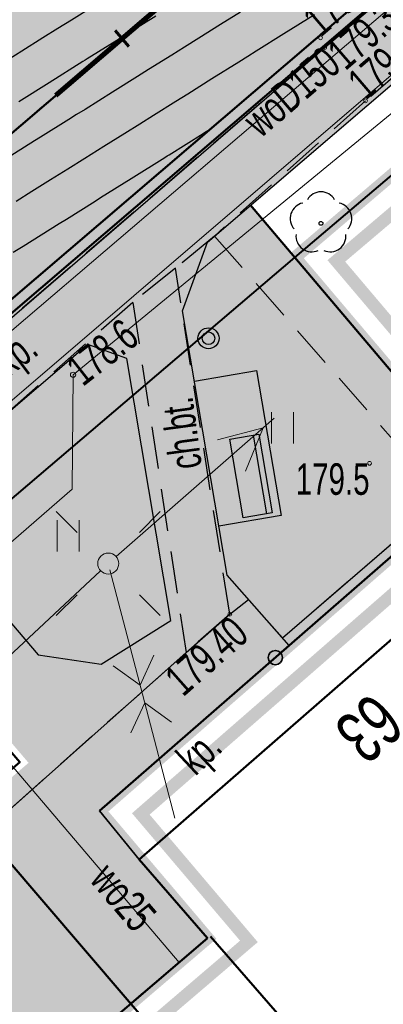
# Model space of a CAD drawing. Header units: metres. Extents: x 7429064 to 7431133, y 5709479 to 5714472.
# Tile 104 of 176: x 7429662 to 7429671, y 5709970 to 5709994. Entities that reach past the tile are written whole.
import ezdxf
from ezdxf.enums import TextEntityAlignment as Align

# ---------------------------------------------------------------- set-up
doc = ezdxf.new("R2010")
doc.units = ezdxf.units.M
for name, pattern in [('1', [0]), ('2_KTCR02', [1.5, 1, -0.5]), ('2_KTJZ01', [2, 1.5, -0.5]), ('2_KTKR01', [0]), ('2_KTPL01', [2, 1.5, -0.5]), ('2_PTTU', [1.5, 1, -0.5]), ('3_14', [1, -1]), ('3_EGBU_A', [0]), ('3_KTCR02', [1.5, 1, -0.5]), ('3_KTJZ01', [2, 1.5, -0.5]), ('3_KTKR01', [0]), ('3_KTPL01', [2, 1.5, -0.5]), ('3_PTTU', [1.5, 1, -0.5]), ('4_SUPE_01', [0]), ('4_SUPT_01', [0]), ('4_SUPW_01', [0]), ('7_1', [0]), ('7_SUPE_01', [0]), ('7_SUPT_01', [0]), ('7_SUPW_01', [0]), ('CENTER2', [1.125, 0.75, -0.125, 0.125, -0.125]), ('HIDDEN', [0.375, 0.25, -0.125])]:
    doc.linetypes.add(name, pattern=pattern)
for name, color, linetype in [('_1_Mapa', 7, 'Continuous'), ('_1_X-REFY', 7, 'Continuous'), ('C-DROGI-SYTUACJA-ETYKIETY', 7, 'Continuous'), ('C-TEREN', 7, 'Continuous'), ('zzz.gaHSDomyslna', 7, 'Continuous')]:
    doc.layers.add(name, color=color, linetype=linetype)
doc.layers.add('_Brudnopis', color=22, linetype='Continuous', lineweight=50, plot=False)
for name, color, linetype, lineweight in [('_D_6_MA_KOSZ NA SMIECI', 5, 'Continuous', 30), ('_D_6_MA_ŁAWKA ULICZNA', 5, 'Continuous', 30), ('_D_7_PAS DROGOWY-LINIA ROZGR TEREN INW', 222, 'HIDDEN', 50), ('_D_7_PAS DROGOWY_PODZIAL', 1, 'Continuous', 50), ('_D_7_TEREN NIEZBEDNY DLA OB_BUD', 252, 'HIDDEN', 50), ('_D_8_Wymiary', 7, 'Continuous', 20), ('D_1_LINIA_KRAWĘŻNIK_BET_20_30 WYN 12 CM - III', 7, 'Continuous', 50), ('D_1_LINIA_OBRZEŻE_BET_8x30cm', 24, 'Continuous', 30), ('EADTD_T_0', 252, 'Continuous', 25), ('EGBB_L_0', 252, '3_EGBU_A', 50), ('EGBB_L_1', 252, '3_EGBU_A', 50), ('gaPoziome', 7, 'Continuous', 30), ('KTCR_E_T_1', 252, 'Continuous', 15), ('KTCR_L_1', 252, '2_KTCR02', 30), ('KTJZ_L_0', 252, '2_KTJZ01', 30), ('KTKR_L_0', 252, '2_KTKR01', 30), ('KTOK_L_4', 252, 'Continuous', 35), ('KTPL_E_T_0', 252, 'Continuous', 15), ('KTPL_L_0', 252, '2_KTPL01', 30), ('OBOP_T_1', 82, 'Continuous', 30), ('PTTU_L_2', 252, '2_PTTU', 18), ('RTPW_T_0', 252, 'Continuous', 15), ('RTPW_T_1', 252, 'Continuous', 15), ('SUPE_L_3', 252, '4_SUPE_01', 18), ('SUPT_L_0', 252, '4_SUPT_01', 18), ('SUPW_E_T_0', 252, 'Continuous', 15), ('SUPW_L_0', 252, '4_SUPW_01', 18), ('SUSM_T_0', 252, 'Continuous', 18), ('SUSM_T_3', 252, 'Continuous', 18), ('SUTT_T_0', 252, 'Continuous', 18)]:
    doc.layers.add(name, color=color, linetype=linetype, lineweight=lineweight)
doc.layers.add('_D_7_CZASOWE ZAJĘCIE_PRZEBUDOWA SIECI', color=7, linetype='HIDDEN', lineweight=50, true_color=0xd16900)
doc.layers.add('DZIALKA_L_0', color=7, linetype='1', lineweight=40, true_color=0x008000)
doc.layers.add('D_1_LINIA_OBRZEŻE_BET_6x30cm - III', color=24, linetype='Continuous', lineweight=30, transparency=0.3)
for name, color, linetype, lineweight, true_color, transparency in [('D_2_HECZ_CHODNIK_KOSTKA', 7, 'Continuous', 0, 0xf7f588, 0.35), ('D_2_HECZ_JEZDNIA KR3- NOWA KONSTRUKCJA', 7, 'Continuous', 13, 0x99e6ff, 0.3), ('D_2_HECZ_ZIELEN', 7, 'Continuous', 13, 0xd6ffd6, 0.3)]:
    doc.layers.add(name, color=color, linetype=linetype, lineweight=lineweight, true_color=true_color, transparency=transparency)
doc.styles.add('Styl Arial', font='arial.ttf', dxfattribs={"width": 0.8, "height": 0.9})
doc.dimstyles.new('1_500', dxfattribs={"dimtxt": 0.9, "dimasz": 1, "dimexe": 0.18, "dimexo": 0, "dimgap": 0.2, "dimtad": 4, "dimzin": 0, "dimdsep": 46, "dimtxsty": 'Styl Arial', "dimcen": 0.25, "dimclrd": 256, "dimclre": 256, "dimclrt": 256, "dimazin": 0, "dimtfac": 1, "dimtix": 1, "dimtmove": 1, "dimatfit": 3, "dimfxl": 0.18, "dimtolj": 1, "dimtzin": 0, "dimlwd": -1, "dimlwe": -1, "dimarcsym": 0})

# ---------------------------------------------------------------- blocks, each defined once
blk = doc.blocks.new('*D33')
at = {"layer": '_D_8_Wymiary', "transparency": 16777216}
blk.add_line((7429658.145, 5709989.596), (7429656.126, 5709992.835), dxfattribs=at)
blk.add_arc((7429671.73, 5709967.799), 30, 121.7626, 123.434, dxfattribs=at)
blk.add_solid([(7429656.197, 5709992.879), (7429656.056, 5709992.791), (7429655.862, 5709993.259)], dxfattribs=at)
at = {"layer": 'Defpoints', "color": 0, "transparency": 16777216}
for p in [(7429655.862, 5709993.259), (7429671.73, 5709967.799)]:
    blk.add_point(p, dxfattribs=at)
at = {"layer": '_D_8_Wymiary', "transparency": 16777216, "insert": (7429656.793, 5709990.707), "char_height": 0.9, "attachment_point": 5, "rotation": 121.9345, "style": 'Styl Arial'}
blk.add_mtext('\\A1;R30.00', dxfattribs=at)
blk = doc.blocks.new('3_OBOP02_01')
at = {"linetype": 'Continuous'}
blk.add_circle((0, 0), 0.045, dxfattribs=at)
for centre, start, end in [((0, 0.375), 30.1401, 149.8599), ((-0.357, 0.116), 102.1445, 221.86), ((0.357, 0.116), 318.14, 77.8555), ((-0.22, -0.303), 174.1482, 293.8542), ((0.22, -0.303), 246.1458, 5.8518)]:
    blk.add_arc(centre, 0.375, start, end, dxfattribs=at)
blk = doc.blocks.new('3_PTTU04')
at = {"linetype": 'Continuous'}
for p, q in [((-0.2625, -0.375), (-0.2625, 0.375)), ((0.2625, -0.375), (0.2625, 0.375))]:
    blk.add_line(p, q, dxfattribs=at)
blk = doc.blocks.new('3_RTPW01')
at = {"linetype": 'Continuous'}
blk.add_circle((0, 0), 0.045, dxfattribs=at)
blk = doc.blocks.new('3_RTPW02')
at = {"linetype": 'Continuous'}
blk.add_circle((0, 0), 0.045, dxfattribs=at)
blk = doc.blocks.new('7_SUSM04_01')
at = {"linetype": 'Continuous'}
blk.add_circle((0, 0), 0.25, dxfattribs=at)
blk = doc.blocks.new('7_SUSM01_01')
at = {"linetype": 'Continuous'}
for p, q in [((-0.742, 0.742), (-1.237, 1.237)), ((0.742, 0.742), (1.237, 1.237)), ((-0.742, -0.742), (-1.237, -1.237)), ((0.742, -0.742), (1.237, -1.237))]:
    blk.add_line(p, q, dxfattribs=at)
blk = doc.blocks.new('7_SUPS01_07')
at = {"linetype": 'Continuous'}
blk.add_circle((0, 0), 0.0625, dxfattribs=at)
blk = doc.blocks.new('X-ref_MDCP_Szara')
at = {"layer": 'DZIALKA_L_0', "linetype": '1'}
for p, q in [((7429668.8, 5709988.15), (7429832.91, 5710127.96)), ((7429408.88, 5709766.76), (7429668.8, 5709988.15)), ((7429668.8, 5709988.15), (7429690.654, 5709962.348))]:
    blk.add_line(p, q, dxfattribs=at)
at = {"layer": 'EGBB_L_0', "linetype": '3_EGBU_A'}
for p, q in [((7429661.84, 5709967.78), (7429666.72, 5709971.95)), ((7429666.79, 5709971.99), (7429669.58, 5709968.78))]:
    blk.add_line(p, q, dxfattribs=at)
at = {"layer": 'EGBB_L_1', "linetype": '3_EGBU_A'}
for p, q in [((7429673.46, 5709981.12), (7429665.09, 5709973.82)), ((7429665.09, 5709973.82), (7429666.72, 5709971.95))]:
    blk.add_line(p, q, dxfattribs=at)
at = {"layer": 'KTCR_L_1', "linetype": '3_14'}
for p, q in [((7429669.51, 5709993.15), (7429691.93, 5710012.33)), ((7429659.414, 5709984.441), (7429669.51, 5709993.15))]:
    blk.add_line(p, q, dxfattribs=at)
at = {"layer": 'KTCR_L_1', "linetype": '3_KTCR02'}
for p, q in [((7429693.03, 5710011.15), (7429670.48, 5709991.88)), ((7429670.48, 5709991.88), (7429666.885, 5709988.662)), ((7429666.885, 5709988.662), (7429665.954, 5709987.896)), ((7429665.954, 5709987.896), (7429664.942, 5709987.083)), ((7429667.25, 5709979.66), (7429665.954, 5709987.896)), ((7429664.942, 5709987.083), (7429660.576, 5709983.242)), ((7429664.942, 5709987.083), (7429666.21, 5709978.75)), ((7429667.25, 5709979.66), (7429666.21, 5709978.75))]:
    blk.add_line(p, q, dxfattribs=at)
at = {"layer": 'KTJZ_L_0', "linetype": '3_KTJZ01'}
for p, q in [((7429691.93, 5710012.33), (7429669.51, 5709993.15)), ((7429669.51, 5709993.15), (7429659.414, 5709984.441))]:
    blk.add_line(p, q, dxfattribs=at)
at = {"layer": 'KTKR_L_0', "linetype": '3_KTKR01'}
for p, q in [((7429669.51, 5709993.15), (7429691.93, 5710012.33)), ((7429659.414, 5709984.441), (7429669.51, 5709993.15))]:
    blk.add_line(p, q, dxfattribs=at)
at = {"layer": 'KTOK_L_4'}
for p, q in [((7429668.334, 5709978.627), (7429672.516, 5709982.274)), ((7429664.152, 5709974.98), (7429668.334, 5709978.627)), ((7429665.09, 5709973.82), (7429664.152, 5709974.98))]:
    blk.add_line(p, q, dxfattribs=at)
blk.add_circle((7429668.334, 5709978.627), 0.17, dxfattribs=at)
at = {"layer": 'KTPL_L_0', "linetype": '3_14'}
for p, q in [((7429668.501, 5709979.096), (7429672.352, 5709982.422)), ((7429667.25, 5709979.66), (7429667.698, 5709980.01)), ((7429667.698, 5709980.01), (7429668.501, 5709979.096)), ((7429666.21, 5709978.75), (7429667.25, 5709979.66)), ((7429660.905, 5709974.025), (7429666.21, 5709978.75))]:
    blk.add_line(p, q, dxfattribs=at)
at = {"layer": 'KTPL_L_0', "linetype": '3_KTPL01'}
for p, q in [((7429673.46, 5709981.12), (7429665.09, 5709973.82)), ((7429665.09, 5709973.82), (7429666.72, 5709971.95)), ((7429666.72, 5709971.95), (7429661.84, 5709967.78))]:
    blk.add_line(p, q, dxfattribs=at)
at = {"layer": 'PTTU_L_2', "linetype": '3_PTTU'}
for p, q in [((7429666.885, 5709988.662), (7429665.954, 5709987.896)), ((7429666.885, 5709988.662), (7429672.352, 5709982.422)), ((7429667.25, 5709979.66), (7429665.954, 5709987.896)), ((7429664.942, 5709987.083), (7429660.576, 5709983.242)), ((7429664.942, 5709987.083), (7429666.21, 5709978.75)), ((7429672.352, 5709982.422), (7429668.501, 5709979.096)), ((7429667.698, 5709980.01), (7429667.25, 5709979.66)), ((7429668.501, 5709979.096), (7429667.698, 5709980.01)), ((7429666.21, 5709978.75), (7429660.905, 5709974.025))]:
    blk.add_line(p, q, dxfattribs=at)
at = {"layer": 'SUPE_L_3', "linetype": '7_SUPE_01'}
for p, q in [((7429664.546, 5709981.031), (7429668.305, 5709984.328)), ((7429666.96, 5709983.813), (7429668.042, 5709984.097)), ((7429667.62, 5709983.062), (7429668.042, 5709984.097)), ((7429660.522, 5709977.281), (7429664.176, 5709980.695)), ((7429665.17, 5709977.76), (7429664.397, 5709980.718)), ((7429665.116, 5709977.967), (7429665.445, 5709978.685)), ((7429665.116, 5709977.967), (7429664.477, 5709978.432)), ((7429665.943, 5709974.803), (7429665.17, 5709977.76)), ((7429664.895, 5709976.835), (7429665.224, 5709977.553)), ((7429665.862, 5709977.088), (7429665.224, 5709977.553))]:
    blk.add_line(p, q, dxfattribs=at)
at = {"layer": 'SUPT_L_0', "linetype": '7_SUPT_01'}
for p, q in [((7429663.52, 5709985.36), (7429676.38, 5709995.92)), ((7429663.5, 5709982.64), (7429663.52, 5709985.36)), ((7429620.61, 5709945.42), (7429663.5, 5709982.64))]:
    blk.add_line(p, q, dxfattribs=at)
at = {"layer": 'SUPW_L_0', "linetype": '7_SUPW_01'}
for p, q in [((7429659.872, 5709982.877), (7429732.87, 5710045.46)), ((7429694.747, 5710014.324), (7429659.01, 5709983.809)), ((7429659.76, 5709978.761), (7429666.044, 5709971.372))]:
    blk.add_line(p, q, dxfattribs=at)
at = {"layer": 'SUPW_L_0', "linetype": '7_1'}
for p, q in [((7429659.872, 5709982.877), (7429732.87, 5710045.46)), ((7429659.01, 5709983.809), (7429694.747, 5710014.324)), ((7429666.044, 5709971.372), (7429659.76, 5709978.761))]:
    blk.add_line(p, q, dxfattribs=at)
at = {"layer": 'OBOP_T_1'}
blk.add_blockref('3_OBOP02_01', (7429669.42, 5709988.964), dxfattribs=at)
at = {"layer": 'PTTU_L_2'}
for p in [(7429668.501, 5709984.096), (7429663.405, 5709981.525)]:
    blk.add_blockref('3_PTTU04', p, dxfattribs=at)
at = {"layer": 'RTPW_T_0'}
blk.add_blockref('3_RTPW01', (7429670.576, 5709983.252), dxfattribs=at)
at = {"layer": 'RTPW_T_1'}
for p in [(7429669.41, 5709993.38), (7429669.51, 5709993.15), (7429670.48, 5709991.88), (7429667.25, 5709979.66)]:
    blk.add_blockref('3_RTPW02', p, dxfattribs=at)
at = {"layer": 'SUSM_T_0'}
blk.add_blockref('7_SUSM01_01', (7429664.358, 5709980.866), dxfattribs=at)
at = {"layer": 'SUSM_T_3'}
blk.add_blockref('7_SUSM04_01', (7429664.358, 5709980.866), dxfattribs=at)
at = {"layer": 'SUTT_T_0'}
blk.add_blockref('7_SUPS01_07', (7429663.52, 5709985.36), dxfattribs=at)
at = {"layer": 'EADTD_T_0', "width": 0.7}
blk.add_text('63', height=1.25, rotation=221.2447, dxfattribs=at).set_placement((7429670.16, 5709977.41), align=Align.CENTER)
at = {"layer": 'KTCR_E_T_1', "width": 0.7}
for s, rotation, p in [('ch.kp.', 37.0928, (7429661.823, 5709985.526)), ('ch.bt.', 97.679, (7429666.088, 5709983.963))]:
    blk.add_text(s, height=0.75, rotation=rotation, dxfattribs=at).set_placement(p, align=Align.MIDDLE)
at = {"layer": 'KTPL_E_T_0', "width": 0.7}
blk.add_text('kp.', height=0.75, rotation=43.0733, dxfattribs=at).set_placement((7429666.579, 5709976.315), align=Align.MIDDLE)
at = {"layer": 'RTPW_T_0', "width": 0.7}
blk.add_text('179.5', height=0.75, dxfattribs=at).set_placement((7429670.576, 5709983.252), align=Align.TOP_RIGHT)
at = {"layer": 'RTPW_T_1', "width": 0.7}
for s, rotation, p in [('179.24', 40.5245, (7429669.41, 5709993.38)), ('179.42', 40.5154, (7429670.48, 5709991.88))]:
    blk.add_text(s, height=0.75, rotation=rotation, dxfattribs=at).set_placement(p)
blk.add_text('179.37', height=0.75, rotation=40.8091, dxfattribs=at).set_placement((7429669.51, 5709993.15), align=Align.TOP_LEFT)
blk.add_text('179.40', height=0.75, rotation=41.4583, dxfattribs=at).set_placement((7429667.25, 5709979.66), align=Align.TOP_RIGHT)
at = {"layer": 'SUPW_E_T_0', "width": 0.7}
for s, rotation, p in [('woD150', 40.4942, (7429668.719, 5709992.099)), ('wo25', 310.3817, (7429664.72, 5709972.929))]:
    blk.add_text(s, height=0.75, rotation=rotation, dxfattribs=at).set_placement(p, align=Align.MIDDLE)
at = {"layer": 'SUTT_T_0', "width": 0.7}
blk.add_text('178.6', height=0.75, rotation=38.0308, dxfattribs=at).set_placement((7429663.52, 5709985.36), align=Align.MIDDLE_LEFT)
blk = doc.blocks.new('*U280')
at = {"layer": 'zzz.gaHSDomyslna', "color": 140}
blk.add_lwpolyline([(13.675, 11.704, 0.12, 0.12, 0), (16.714, 14.305, 0.12, 0.12, 0)], format="xyseb", dxfattribs=at)
blk = doc.blocks.new('X-ref_SOR')
at = {"layer": 'gaPoziome'}
blk.add_blockref('*U280', (7429649.431, 5709980.304), dxfattribs=at)
blk = doc.blocks.new('kosz na śmieci')
for radius in [0.25, 0.15]:
    blk.add_circle((0, 0), radius)
blk = doc.blocks.new('Kosz')
at = {"layer": '_D_6_MA_KOSZ NA SMIECI', "rotation": 170.3852004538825}
blk.add_blockref('kosz na śmieci', (0, 0), dxfattribs=at)
blk = doc.blocks.new('lawka')
at = {"layer": '_D_6_MA_ŁAWKA ULICZNA'}
blk.add_line((6600906.306, 5737255.717), (6600906.306, 5737253.817), dxfattribs=at)
blk.add_lwpolyline([(6600906.179, 5737255.717), (6600906.879, 5737255.717), (6600906.879, 5737253.817), (6600906.179, 5737253.817)], close=True, dxfattribs=at)
blk = doc.blocks.new('x-ref_warstwice')
at = {"layer": 'C-TEREN', "color": 42, "linetype": 'HIDDEN', "lineweight": 25, "ltscale": 10}
for points, elevation in [([(7429661.848, 5709992.787), (7429662.302, 5709993.071), (7429662.804, 5709993.385), (7429663.159, 5709993.607), (7429663.481, 5709993.808), (7429664.017, 5709994.144)], 179.22), ([(7429665.492, 5709993.9), (7429664.841, 5709993.493), (7429664.675, 5709993.389), (7429664.667, 5709993.384), (7429663.859, 5709992.878), (7429663.81, 5709992.848), (7429663.755, 5709992.814), (7429662.952, 5709992.311), (7429662.226, 5709991.857)], 179.24), ([(7429667.503, 5709993.991), (7429667.032, 5709993.697), (7429666.511, 5709993.371), (7429666.174, 5709993.16), (7429665.87, 5709992.97), (7429665.317, 5709992.624), (7429665.053, 5709992.459), (7429664.46, 5709992.088), (7429663.804, 5709991.678), (7429663.602, 5709991.552), (7429663.42, 5709991.438), (7429662.745, 5709991.015), (7429662.604, 5709990.927), (7429661.888, 5709990.479)], 179.26), ([(7429669.267, 5709993.929), (7429668.539, 5709993.473), (7429667.881, 5709993.061), (7429667.682, 5709992.937), (7429667.462, 5709992.8), (7429666.825, 5709992.401), (7429666.248, 5709992.04), (7429665.967, 5709991.864), (7429665.431, 5709991.529), (7429665.11, 5709991.328), (7429664.755, 5709991.106), (7429664.253, 5709990.792), (7429663.798, 5709990.508), (7429663.395, 5709990.256), (7429662.982, 5709989.997), (7429662.538, 5709989.719), (7429662.165, 5709989.486)], 179.28)]:
    blk.add_lwpolyline(points, dxfattribs=dict(at, elevation=elevation))
at = {"layer": 'C-TEREN', "color": 46, "linetype": 'Continuous', "lineweight": 30, "elevation": 179.3}
blk.add_lwpolyline([(7429662.096, 5709988.277), (7429662.331, 5709988.423), (7429662.544, 5709988.556), (7429663.188, 5709988.96), (7429663.36, 5709989.067), (7429664.046, 5709989.496), (7429664.176, 5709989.578), (7429664.903, 5709990.032), (7429665.706, 5709990.534), (7429665.76, 5709990.568), (7429665.809, 5709990.599), (7429666.617, 5709991.105), (7429666.626, 5709991.11), (7429666.792, 5709991.214)], dxfattribs=at)
blk = doc.blocks.new('AeccTickLine')
at = {"color": 0, "linetype": 'ByBlock', "lineweight": -2}
blk.add_line((0, 1), (0, -1), dxfattribs=at)
blk = doc.blocks.new('OŚ_Dąbrowskiego_1')
at = {"layer": '_D_8_Wymiary', "color": 1, "linetype": 'CENTER2', "lineweight": 35, "flags": 128}
blk.add_lwpolyline([(7429230.998, 5709660.664), (7429273.145, 5709676.622, 0.085629), (7429337.582, 5709714.618), (7429502.301, 5709854.381), (7429714.669, 5710036.139), (7429868.111, 5710165.952)], format="xyb", dxfattribs=at)
at = {"layer": 'C-DROGI-SYTUACJA-ETYKIETY', "color": 7, "linetype": 'Continuous', "lineweight": 60, "xscale": 0.25, "yscale": 0.25, "zscale": 0.25, "rotation": 40.55900962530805}
blk.add_blockref('AeccTickLine', (7429664.687, 5709993.361), dxfattribs=at)

msp = doc.modelspace()

# ---------------------------------------------------------------- hatches: boundary and pattern name
at = {"layer": 'D_2_HECZ_CHODNIK_KOSTKA', "transparency": 33554585}
h = msp.add_hatch(color=256, dxfattribs=at)
h.dxf.hatch_style = 1
h.paths.add_polyline_path([(7429638.934, 5709954.087), (7429640.777, 5709951.999), (7429638.441, 5709949.938), (7429636.626, 5709951.994)], flags=16)
edge = h.paths.add_edge_path(flags=16)
edge.add_arc((7429654.582, 5709963.368), 1.5, 0, 360)
h.paths.add_polyline_path([(7429662.693, 5709978.696), (7429660.193, 5709981.617), (7429660.302, 5709983.027), (7429663.87, 5709986.081), (7429664.797, 5709985.745), (7429665.85, 5709979.514), (7429664.189, 5709978.469)], flags=16)
edge = h.paths.add_edge_path(flags=16)
edge.add_arc((7429638.601, 5709947.846), 0.045, 131.8272, 219.3849)
edge.add_line((7429638.566, 5709947.817), (7429636.832, 5709946.394))
edge.add_line((7429636.832, 5709946.394), (7429635.391, 5709947.983))
edge.add_line((7429635.391, 5709947.983), (7429637.179, 5709949.435))
edge.add_line((7429637.179, 5709949.435), (7429638.571, 5709947.879))
edge = h.paths.add_edge_path(flags=16)
edge.add_arc((7429645.82, 5709955.199), 1.5, 0, 180)
edge.add_arc((7429645.82, 5709955.199), 1.5, 180, 360)
edge = h.paths.add_edge_path()
edge.add_line((7429712.034, 5710029.935), (7429658.242, 5709983.896))
edge.add_arc((7429659.833, 5709982.472), 2.136, 138.1636, 217.4167)
edge.add_line((7429658.137, 5709981.174), (7429662.461, 5709976.122))
edge.add_line((7429662.461, 5709976.122), (7429648.558, 5709964.222))
edge.add_line((7429648.558, 5709964.222), (7429646.835, 5709966.236))
edge.add_line((7429646.835, 5709966.236), (7429635.022, 5709956.126))
edge.add_arc((7429638.273, 5709952.327), 5, 130.559, 179.1421)
edge.add_line((7429633.274, 5709952.402), (7429636.193, 5709940.012))
edge.add_line((7429636.193, 5709940.012), (7429636.937, 5709940.297))
edge.add_line((7429636.937, 5709940.297), (7429638.161, 5709941.514))
edge.add_line((7429638.161, 5709941.514), (7429636.84, 5709943.07))
edge.add_line((7429636.84, 5709943.07), (7429641.44, 5709947.06))
edge.add_line((7429641.44, 5709947.06), (7429642.8, 5709945.53))
edge.add_line((7429642.8, 5709945.53), (7429644.87, 5709947.34))
edge.add_line((7429644.87, 5709947.34), (7429643.5, 5709948.96))
edge.add_line((7429643.5, 5709948.96), (7429652.14, 5709956.36))
edge.add_line((7429652.14, 5709956.36), (7429658.31, 5709961.76))
edge.add_line((7429658.31, 5709961.76), (7429659.652, 5709960.219))
edge.add_line((7429659.652, 5709960.219), (7429660.67, 5709961.16))
edge.add_line((7429660.67, 5709961.16), (7429659.38, 5709962.66))
edge.add_line((7429659.38, 5709962.66), (7429662.38, 5709965.27))
edge.add_line((7429662.38, 5709965.27), (7429663.721, 5709963.735))
edge.add_line((7429663.721, 5709963.735), (7429664.65, 5709964.56))
edge.add_line((7429664.65, 5709964.56), (7429661.84, 5709967.78))
edge.add_line((7429661.84, 5709967.78), (7429666.72, 5709971.95))
edge.add_line((7429666.72, 5709971.95), (7429664.152, 5709974.98))
edge.add_line((7429664.152, 5709974.98), (7429668.661, 5709978.913))
edge.add_line((7429668.661, 5709978.913), (7429667.19, 5709980.588))
edge.add_line((7429667.19, 5709980.588), (7429666.126, 5709986.882))
edge.add_line((7429666.126, 5709986.882), (7429666.719, 5709988.519))
edge.add_line((7429666.719, 5709988.519), (7429714.477, 5710029.393))
edge.add_line((7429714.477, 5710029.393), (7429714.151, 5710029.773))
edge.add_line((7429714.151, 5710029.773), (7429712.034, 5710029.935))
edge = h.paths.add_edge_path()
edge.add_line((7429827.678, 5710127.816), (7429718.119, 5710035.128))
edge.add_line((7429718.119, 5710035.128), (7429717.952, 5710033.022))
edge.add_line((7429717.952, 5710033.022), (7429718.278, 5710032.643))
edge.add_line((7429718.278, 5710032.643), (7429831.149, 5710128.133))
edge.add_arc((7429829.636, 5710125.542), 3, 59.7039, 130.7355)
h = msp.add_hatch(color=256, dxfattribs=at)
h.dxf.hatch_style = 1
h.paths.add_polyline_path([(7429666.992, 5709981.757), (7429668.471, 5709982.007), (7429667.888, 5709985.458), (7429666.409, 5709985.208)])
at = {"layer": 'D_2_HECZ_JEZDNIA KR3- NOWA KONSTRUKCJA'}
h = msp.add_hatch(color=256, dxfattribs=at)
h.dxf.hatch_style = 1
edge = h.paths.add_edge_path()
edge.add_arc((7429610.557, 5709990.469), 30, 310.559, 314.2935)
edge.add_arc((7429610.557, 5709990.469), 30, 314.2935, 325.3941)
edge.add_line((7429635.249, 5709973.431), (7429635.899, 5709972.672))
edge.add_line((7429635.899, 5709972.672), (7429667.702, 5709999.89))
edge.add_line((7429667.702, 5709999.89), (7429675.246, 5710006.347))
edge.add_line((7429675.246, 5710006.347), (7429712.724, 5710038.423))
edge.add_line((7429712.724, 5710038.423), (7429823.828, 5710132.378))
edge.add_line((7429823.828, 5710132.378), (7429834.316, 5710141.377))
edge.add_line((7429834.316, 5710141.377), (7429846.156, 5710151.524))
edge.add_line((7429846.156, 5710151.524), (7429850.099, 5710146.734))
edge.add_line((7429850.099, 5710146.734), (7429838.187, 5710136.85))
edge.add_line((7429838.187, 5710136.85), (7429827.698, 5710127.833))
edge.add_line((7429827.698, 5710127.833), (7429716.613, 5710033.854))
edge.add_line((7429716.613, 5710033.854), (7429633.474, 5709962.699))
edge.add_arc((7429636.726, 5709958.9), 5, 130.559, 193.2571)
edge.add_line((7429631.859, 5709957.753), (7429636.051, 5709939.958))
edge.add_line((7429636.051, 5709939.958), (7429630.653, 5709938.888))
edge.add_line((7429630.653, 5709938.888), (7429629.491, 5709943.821))
edge.add_arc((7429623.651, 5709942.445), 6, 13.2571, 130.559)
edge.add_line((7429619.749, 5709947.003), (7429619.729, 5709946.986))
edge.add_line((7429619.729, 5709946.986), (7429617.779, 5709949.265))
edge.add_line((7429617.779, 5709949.265), (7429606.383, 5709939.512))
edge.add_line((7429606.383, 5709939.512), (7429594.274, 5709929.149))
edge.add_line((7429594.274, 5709929.149), (7429594.825, 5709928.314))
edge.add_line((7429594.825, 5709928.314), (7429589.708, 5709924.935))
edge.add_arc((7429606.237, 5709899.9), 30, 123.434, 130.559)
edge.add_line((7429586.73, 5709922.692), (7429529.23, 5709873.48))
edge.add_line((7429529.23, 5709873.48), (7429502.179, 5709850.343))
edge.add_line((7429502.179, 5709850.343), (7429339.523, 5709712.33))
edge.add_arc((7429194.822, 5709882.942), 223.711, 294.66533, 310.3021, ccw=False)
edge.add_arc((7429190.304, 5709894.737), 236.317, 290.79615, 294.46753, ccw=False)
edge.add_line((7429274.207, 5709673.816), (7429245.41, 5709663.13))
edge.add_line((7429245.41, 5709663.13), (7429242.106, 5709661.907))
edge.add_line((7429242.106, 5709661.907), (7429240.354, 5709666.717))
edge.add_line((7429240.354, 5709666.717), (7429244.254, 5709668.201))
edge.add_line((7429244.254, 5709668.201), (7429272.082, 5709679.428))
edge.add_arc((7429195.246, 5709882.369), 217, 290.73736, 310.31443)
edge.add_line((7429335.641, 5709716.905), (7429500.355, 5709856.664))
edge.add_line((7429500.355, 5709856.664), (7429629.269, 5709966.997))
edge.add_line((7429629.269, 5709966.997), (7429630.064, 5709967.677))
at = {"layer": 'D_2_HECZ_ZIELEN'}
h = msp.add_hatch(color=256, dxfattribs=at)
h.dxf.hatch_style = 1
h.paths.add_polyline_path([(7429667.744, 5709989.396), (7429666.719, 5709988.519), (7429666.126, 5709986.882), (7429667.19, 5709980.588), (7429668.661, 5709978.913), (7429673.241, 5709982.907)])
h = msp.add_hatch(color=256, dxfattribs=at)
h.dxf.hatch_style = 1
h.paths.add_polyline_path([(7429664.189, 5709978.469), (7429665.85, 5709979.514), (7429664.797, 5709985.745), (7429663.87, 5709986.081), (7429660.302, 5709983.027), (7429660.193, 5709981.617), (7429662.693, 5709978.696)])

# ---------------------------------------------------------------- linework, layer by layer
at = {"layer": '_Brudnopis', "flags": 128}
msp.add_lwpolyline([(7429230.998, 5709660.664), (7429273.145, 5709676.622, 0.085605), (7429337.585, 5709714.618), (7429368.823, 5709741.125), (7429502.301, 5709854.381), (7429714.669, 5710036.139), (7429868.111, 5710165.952)], format="xyb", dxfattribs=at)
for points in [[(7429504.409, 5709851.907), (7429716.775, 5710033.663), (7429870.21, 5710163.471)], [(7429639.734, 5709999.784), (7429667.639, 5709967.179)], [(7429673.241, 5709982.907), (7429667.744, 5709989.396)], [(7429664.152, 5709974.98), (7429673.241, 5709982.907)]]:
    msp.add_lwpolyline(points, dxfattribs=at)
at = {"layer": '_D_7_CZASOWE ZAJĘCIE_PRZEBUDOWA SIECI', "ltscale": 10, "const_width": 0.3, "flags": 128}
msp.add_lwpolyline([(7429673.124, 5709983.045), (7429673.241, 5709982.907), (7429664.152, 5709974.98), (7429666.72, 5709971.95), (7429661.84, 5709967.78), (7429664.65, 5709964.56), (7429636.77, 5709940.15), (7429615.674, 5709934.511)], dxfattribs=at)
at = {"layer": '_D_7_PAS DROGOWY-LINIA ROZGR TEREN INW', "ltscale": 10, "const_width": 0.3, "flags": 128}
msp.add_lwpolyline([(7429668.8, 5709988.15), (7429832.91, 5710127.96)], dxfattribs=at)
at = {"layer": '_D_7_PAS DROGOWY_PODZIAL', "ltscale": 0.2, "const_width": 0.3, "flags": 128}
msp.add_lwpolyline([(7429615.633, 5709934.224), (7429622.39, 5709945.26), (7429630.21, 5709946.697), (7429673.124, 5709983.045), (7429668.8, 5709988.15)], dxfattribs=at)
at = {"layer": '_D_7_TEREN NIEZBEDNY DLA OB_BUD', "ltscale": 10, "const_width": 0.3, "flags": 128}
msp.add_lwpolyline([(7429838.642, 5710133.498), (7429838.163, 5710130.983), (7429669.785, 5709988.07), (7429674.221, 5709982.833), (7429665.132, 5709974.906), (7429667.705, 5709971.871), (7429662.832, 5709967.707), (7429665.637, 5709964.494), (7429637.109, 5709939.516), (7429616.438, 5709933.991), (7429410.711, 5709758.425), (7429398.46, 5709756.965), (7429363.725, 5709727.377), (7429364.497, 5709726.485), (7429330.157, 5709696.304), (7429317.553, 5709687.475), (7429303.139, 5709679.24), (7429296.402, 5709677.454), (7429295.854, 5709678.755), (7429285.213, 5709675.171), (7429285.468, 5709665.629), (7429278.469, 5709665.47), (7429278.347, 5709670.061), (7429254.481, 5709660.887), (7429229.937, 5709651.368), (7429224.487, 5709665.833), (7429244.657, 5709675.131), (7429249.847, 5709679.192), (7429269.079, 5709686.95), (7429282.549, 5709692.752), (7429296.468, 5709699.803), (7429307.464, 5709706.348), (7429318.986, 5709714.248), (7429330.313, 5709723.204), (7429495.004, 5709862.943), (7429615.273, 5709965.877), (7429632.42, 5709989.108), (7429648.373, 5710002.762), (7429661.377, 5710006.8), (7429669.911, 5710012.64), (7429707.476, 5710044.593), (7429834.508, 5710152.316), (7429838.121, 5710158.939), (7429844.755, 5710193.28), (7429843.741, 5710206.48), (7429852.314, 5710203.598), (7429849.368, 5710188.375), (7429850.227, 5710185.684), (7429848.746, 5710185.163), (7429846.827, 5710175.247), (7429842.58, 5710153.283), (7429856.534, 5710164.104), (7429864.199, 5710154.59)], close=True, dxfattribs=at)
at = {"layer": 'D_1_LINIA_KRAWĘŻNIK_BET_20_30 WYN 12 CM - III', "flags": 128}
msp.add_lwpolyline([(7429712.034, 5710029.935), (7429658.242, 5709983.896, 0.414214), (7429658.023, 5709981.076), (7429662.249, 5709976.138), (7429648.574, 5709964.434), (7429644.348, 5709969.372, 0.414214), (7429641.528, 5709969.591)], format="xyb", dxfattribs=at)
at = {"layer": 'D_1_LINIA_OBRZEŻE_BET_6x30cm - III', "flags": 128}
for points in [[(7429668.661, 5709978.913), (7429667.19, 5709980.588), (7429666.126, 5709986.882), (7429666.719, 5709988.519), (7429714.477, 5710029.393)], [(7429665.85, 5709979.514), (7429664.797, 5709985.745), (7429663.87, 5709986.081), (7429660.302, 5709983.027), (7429660.193, 5709981.617), (7429662.693, 5709978.696), (7429664.189, 5709978.469), (7429665.85, 5709979.514)]]:
    msp.add_lwpolyline(points, dxfattribs=at)
at = {"layer": 'D_1_LINIA_OBRZEŻE_BET_8x30cm', "flags": 128}
msp.add_lwpolyline([(7429666.409, 5709985.208), (7429667.888, 5709985.458), (7429668.471, 5709982.007), (7429666.992, 5709981.757)], dxfattribs=at)

# ---------------------------------------------------------------- block references
at = {"layer": '_1_Mapa'}
msp.add_blockref('X-ref_MDCP_Szara', (0, 0), dxfattribs=at)
at = {"layer": '_1_X-REFY'}
for name in ['X-ref_SOR', 'OŚ_Dąbrowskiego_1', 'x-ref_warstwice']:
    msp.add_blockref(name, (0, 0), dxfattribs=at)
at = {"layer": '_D_6_MA_KOSZ NA SMIECI', "rotation": 126.9928592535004}
msp.add_blockref('Kosz', (7429666.743, 5709986.228), dxfattribs=at)
at = {"layer": '_D_6_MA_ŁAWKA ULICZNA', "rotation": 189.5968975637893}
msp.add_blockref('lawka', (12981706.553, 12467417.704), dxfattribs=at)

# ---------------------------------------------------------------- dimensions: what is measured, and where the dimension line sits
at = {"layer": '_D_8_Wymiary'}
dim = msp.add_radius_dim(center=(7429671.73, 5709967.799), mpoint=(7429655.862, 5709993.259), dimstyle='1_500', override={"dimscale": 0.5}, dxfattribs=at)
dim.commit()
dim.dimension.update_dxf_attribs({"geometry": '*D33', "text_midpoint": (7429657.268, 5709991.003), "dimtype": 132})

doc.saveas('drawing.dxf')
